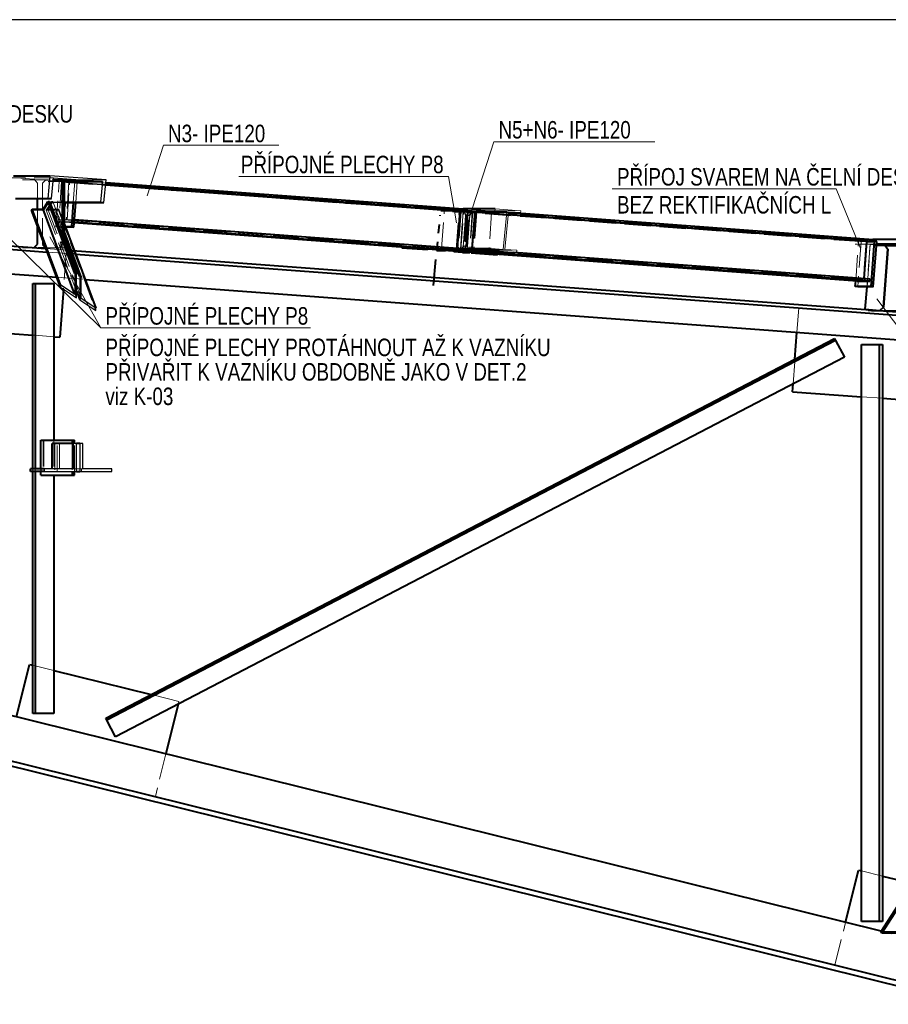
# Model space of a CAD drawing. Header units: metres. Extents: x 217 to 322, y -6 to 53.
# Tile 33 of 39: x 282 to 292, y 0 to 11. Entities that reach past the tile are written whole.
import ezdxf

# ---------------------------------------------------------------- set-up
doc = ezdxf.new("R2010")
doc.units = ezdxf.units.M
doc.linetypes.add('__RA_2', pattern=[0.4, 0.3, -0.1])
doc.linetypes.add('__RA_4', pattern=[0.6, 0.3, -0.1, 0, -0.1, 0, -0.1])
doc.layers.add('POPIS', color=7, linetype='Continuous', lineweight=13)
doc.layers.add('Standard', color=7, linetype='Continuous', lineweight=40)
doc.styles.add('ARIAL', font='ARIAL.TTF')

msp = doc.modelspace()

# ---------------------------------------------------------------- linework, layer by layer
at = {"layer": 'Standard', "color": 204, "linetype": 'Continuous', "lineweight": 13}
for p, q in [((283.752, 9.745), (283.565, 9.167)), ((285.072, 9.745), (283.752, 9.745)), ((287.532, 9.786), (287.246, 8.9)), ((289.372, 9.786), (287.532, 9.786)), ((284.614, 9.389), (287.014, 9.389)), ((287.014, 9.389), (287.104, 8.859)), ((291.446, 9.248), (288.886, 9.248)), ((291.446, 9.248), (291.73, 8.556)), ((283.035, 7.657), (282.452, 8.699)), ((282.007, 8.666), (283.035, 7.657)), ((291.91, 7.989), (292.708, 6.937)), ((285.435, 7.657), (283.035, 7.657))]:
    msp.add_line(p, q, dxfattribs=at)
at = {"layer": 'Standard', "color": 136, "linetype": '__RA_2', "lineweight": 18}
for p, q in [((281.875, 9.374), (282.494, 9.374)), ((282.067, 9.373), (282.274, 9.358)), ((282.273, 9.358), (282.068, 9.374)), ((282.139, 9.352), (282.492, 9.352)), ((282.313, 9.312), (282.273, 9.358)), ((282.408, 9.349), (282.368, 9.312)), ((282.609, 9.332), (282.408, 9.349)), ((282.408, 9.349), (282.408, 9.349)), ((283.098, 9.35), (282.478, 9.35)), ((282.313, 9.135), (282.313, 9.312)), ((282.313, 9.312), (282.313, 9.312)), ((282.368, 9.312), (282.368, 8.605)), ((282.407, 9.348), (282.495, 9.341)), ((282.435, 9.333), (282.622, 9.333)), ((282.522, 8.812), (282.561, 9.33)), ((282.588, 9.327), (282.55, 8.809)), ((282.561, 9.33), (282.739, 9.33)), ((282.561, 9.33), (282.588, 9.327)), ((282.609, 9.332), (282.586, 9.093)), ((282.767, 9.327), (282.588, 9.327)), ((282.606, 9.347), (282.604, 9.322)), ((291.72, 8.643), (282.604, 9.322)), ((282.604, 9.322), (282.672, 9.322)), ((282.752, 9.347), (282.606, 9.347)), ((291.721, 8.668), (282.606, 9.347)), ((282.609, 9.332), (282.609, 9.332)), ((282.672, 9.322), (282.64, 8.894)), ((282.65, 8.894), (282.682, 9.322)), ((291.788, 8.643), (282.672, 9.322)), ((283.092, 9.291), (282.682, 9.322)), ((282.682, 9.322), (282.75, 9.322)), ((282.739, 9.33), (282.721, 9.09)), ((282.767, 9.327), (282.739, 9.33)), ((282.749, 9.09), (282.767, 9.327)), ((282.75, 9.322), (282.752, 9.347)), ((283.092, 9.296), (282.75, 9.322)), ((282.752, 9.347), (283.095, 9.321)), ((282.313, 8.824), (282.313, 9.015)), ((282.448, 9.101), (282.384, 9.005)), ((282.411, 9.094), (282.622, 9.094)), ((282.412, 9.005), (282.475, 9.101)), ((282.489, 9.101), (282.432, 9.015)), ((282.432, 9.015), (282.557, 9.015)), ((282.432, 9.015), (282.813, 7.991)), ((282.453, 9.09), (282.622, 9.09)), ((282.475, 9.101), (282.489, 9.101)), ((282.622, 8.707), (282.475, 9.101)), ((282.489, 9.101), (282.622, 8.744)), ((282.557, 9.015), (282.551, 9.005)), ((282.557, 9.015), (282.622, 8.84)), ((282.622, 9.042), (282.574, 8.553)), ((282.586, 9.094), (282.586, 9.094)), ((282.586, 9.093), (282.622, 9.09)), ((282.627, 9.089), (282.627, 9.089)), ((286.999, 9.019), (286.926, 9.019)), ((286.997, 8.993), (286.999, 9.019)), ((286.999, 9.019), (287.293, 8.997)), ((287.181, 9.017), (287.794, 8.972)), ((287.182, 9.019), (287.475, 8.997)), ((282.384, 9.005), (282.245, 9.005)), ((282.758, 8.001), (282.384, 9.005)), ((282.412, 9.005), (282.758, 8.076)), ((282.551, 9.005), (282.412, 9.005)), ((282.546, 9.005), (282.552, 9.008)), ((282.552, 9.001), (282.546, 9.005)), ((282.551, 9.005), (282.979, 7.855)), ((282.552, 9.008), (282.552, 9.001)), ((286.924, 8.993), (286.997, 8.993)), ((286.932, 8.564), (286.965, 9.002)), ((286.965, 9.002), (287.324, 8.976)), ((287.324, 8.974), (286.965, 9.001)), ((287.134, 8.983), (286.997, 8.993)), ((287.06, 8.983), (287.134, 8.983)), ((287.081, 8.982), (287.154, 8.982)), ((287.102, 8.555), (287.134, 8.983)), ((287.153, 8.984), (287.121, 8.556)), ((287.154, 8.982), (287.122, 8.554)), ((287.158, 8.984), (287.126, 8.556)), ((287.147, 9), (287.506, 8.973)), ((287.147, 9), (287.147, 9)), ((287.697, 8.954), (287.147, 8.995)), ((287.697, 8.949), (287.147, 8.989)), ((287.18, 8.981), (287.149, 8.553)), ((287.149, 8.553), (287.18, 8.981)), ((287.149, 8.553), (287.18, 8.981)), ((287.18, 8.981), (287.153, 8.984)), ((287.153, 8.984), (287.192, 8.984)), ((287.291, 8.972), (287.154, 8.982)), ((287.154, 8.553), (287.186, 8.981)), ((287.186, 8.981), (287.158, 8.984)), ((287.158, 8.984), (287.197, 8.984)), ((287.18, 8.999), (287.386, 8.983)), ((287.22, 8.981), (287.18, 8.981)), ((287.182, 8.585), (287.21, 8.954)), ((287.209, 8.944), (287.183, 8.596)), ((287.225, 8.981), (287.186, 8.981)), ((287.214, 8.944), (287.188, 8.596)), ((287.209, 8.944), (287.192, 8.984)), ((287.192, 8.984), (287.22, 8.981)), ((287.197, 8.984), (287.225, 8.981)), ((287.214, 8.944), (287.197, 8.984)), ((287.223, 8.944), (287.197, 8.596)), ((287.228, 8.944), (287.202, 8.596)), ((287.23, 8.942), (287.204, 8.594)), ((287.237, 8.941), (287.209, 8.944)), ((287.234, 8.943), (287.209, 8.595)), ((287.21, 8.954), (287.23, 8.942)), ((287.211, 8.593), (287.237, 8.941)), ((287.242, 8.941), (287.214, 8.944)), ((287.216, 8.593), (287.242, 8.941)), ((287.217, 8.972), (287.291, 8.972)), ((287.22, 8.997), (287.293, 8.997)), ((287.22, 8.981), (287.237, 8.941)), ((287.223, 8.944), (287.246, 8.984)), ((287.25, 8.941), (287.223, 8.944)), ((287.225, 8.981), (287.242, 8.941)), ((287.225, 8.593), (287.25, 8.941)), ((287.228, 8.944), (287.251, 8.984)), ((287.256, 8.941), (287.228, 8.944)), ((287.229, 8.582), (287.256, 8.952)), ((287.23, 8.593), (287.256, 8.941)), ((287.23, 8.593), (287.256, 8.941)), ((287.255, 8.941), (287.23, 8.593)), ((287.256, 8.952), (287.234, 8.943)), ((287.246, 8.984), (287.273, 8.981)), ((287.285, 8.984), (287.246, 8.984)), ((287.273, 8.981), (287.25, 8.941)), ((287.251, 8.984), (287.278, 8.981)), ((287.29, 8.984), (287.251, 8.984)), ((287.285, 8.984), (287.253, 8.556)), ((287.256, 8.941), (287.255, 8.941)), ((287.278, 8.981), (287.256, 8.941)), ((287.29, 8.984), (287.258, 8.556)), ((287.273, 8.981), (287.313, 8.981)), ((287.278, 8.981), (287.318, 8.981)), ((287.281, 8.553), (287.313, 8.981)), ((287.313, 8.981), (287.285, 8.984)), ((287.286, 8.553), (287.318, 8.981)), ((287.318, 8.981), (287.29, 8.984)), ((287.293, 8.997), (287.291, 8.972)), ((287.324, 8.976), (287.291, 8.537)), ((287.337, 8.982), (287.305, 8.554)), ((287.337, 8.982), (287.305, 8.554)), ((287.337, 8.982), (287.7, 8.982)), ((287.473, 8.972), (287.337, 8.982)), ((287.386, 8.983), (287.506, 8.974)), ((287.475, 8.997), (287.473, 8.972)), ((287.473, 8.972), (287.699, 8.972)), ((287.506, 8.974), (287.474, 8.536)), ((287.475, 8.997), (287.839, 8.997)), ((282.55, 8.809), (282.522, 8.812)), ((282.633, 8.812), (282.522, 8.812)), ((282.634, 8.809), (282.55, 8.809)), ((282.572, 8.894), (282.57, 8.869)), ((282.732, 8.857), (282.57, 8.869)), ((282.57, 8.869), (282.717, 8.869)), ((282.64, 8.894), (282.572, 8.894)), ((291.688, 8.215), (282.572, 8.894)), ((291.756, 8.215), (282.64, 8.894)), ((282.707, 8.894), (282.65, 8.894)), ((291.766, 8.215), (282.65, 8.894)), ((282.718, 8.894), (282.707, 8.894)), ((282.717, 8.869), (282.718, 8.894)), ((282.733, 8.867), (282.717, 8.869)), ((282.735, 8.892), (282.718, 8.894)), ((282.594, 8.707), (282.594, 8.572)), ((282.139, 8.572), (282.319, 8.572)), ((282.308, 8.572), (282.308, 8.573)), ((282.313, 8.615), (282.313, 8.615)), ((282.313, 8.615), (282.313, 8.615)), ((282.368, 8.605), (282.401, 8.572)), ((282.406, 8.572), (282.594, 8.572)), ((282.409, 8.565), (282.712, 8.543)), ((282.594, 8.572), (282.622, 8.572)), ((282.622, 8.572), (282.622, 8.632)), ((286.881, 8.565), (286.965, 8.565)), ((287.291, 8.537), (286.932, 8.564)), ((286.932, 8.563), (286.932, 8.564)), ((287.291, 8.536), (286.932, 8.563)), ((286.963, 8.542), (286.965, 8.565)), ((286.965, 8.565), (287.102, 8.555)), ((287.761, 8.518), (287.115, 8.566)), ((287.115, 8.561), (287.115, 8.561)), ((287.115, 8.561), (287.115, 8.561)), ((287.474, 8.536), (287.147, 8.56)), ((287.148, 8.565), (287.285, 8.555)), ((287.16, 8.556), (287.183, 8.596)), ((287.165, 8.556), (287.188, 8.596)), ((287.204, 8.594), (287.182, 8.585)), ((287.183, 8.596), (287.211, 8.593)), ((287.188, 8.596), (287.216, 8.593)), ((287.211, 8.593), (287.188, 8.553)), ((287.216, 8.593), (287.193, 8.553)), ((287.214, 8.556), (287.197, 8.596)), ((287.197, 8.596), (287.225, 8.593)), ((287.219, 8.556), (287.202, 8.596)), ((287.202, 8.596), (287.23, 8.593)), ((287.209, 8.595), (287.229, 8.582)), ((287.225, 8.593), (287.241, 8.553)), ((287.23, 8.593), (287.247, 8.553)), ((287.23, 8.593), (287.23, 8.593)), ((287.285, 8.555), (287.285, 8.565)), ((287.285, 8.555), (287.285, 8.565)), ((291.908, 8.613), (291.662, 8.613)), ((291.867, 8.666), (291.667, 8.666)), ((291.67, 8.191), (291.704, 8.649)), ((291.731, 8.646), (291.693, 8.128)), ((291.704, 8.649), (291.731, 8.646)), ((291.704, 8.649), (291.796, 8.649)), ((291.721, 8.668), (291.72, 8.643)), ((291.72, 8.643), (291.788, 8.643)), ((291.868, 8.668), (291.721, 8.668)), ((291.91, 8.646), (291.731, 8.646)), ((291.788, 8.643), (291.756, 8.215)), ((291.836, 8.612), (291.78, 7.867)), ((291.796, 8.649), (291.866, 8.649)), ((291.8, 8.128), (291.836, 8.613)), ((291.907, 8.608), (291.836, 8.613)), ((291.836, 8.613), (291.836, 8.612)), ((291.836, 8.612), (292.002, 8.6)), ((292.005, 8.597), (291.885, 8.597)), ((292.544, 8.594), (291.925, 8.594)), ((292.002, 8.6), (292.002, 8.601)), ((292.039, 8.557), (292.002, 8.6)), ((282.424, 8.524), (282.749, 8.5)), ((282.64, 8.508), (282.609, 8.099)), ((282.735, 8.501), (282.667, 8.546)), ((282.733, 8.541), (282.74, 8.525)), ((282.74, 8.525), (282.74, 8.501)), ((287.018, 8.555), (287.102, 8.555)), ((287.038, 8.554), (287.122, 8.554)), ((287.16, 8.556), (287.121, 8.556)), ((287.121, 8.556), (287.149, 8.553)), ((287.122, 8.554), (287.259, 8.544)), ((287.165, 8.556), (287.126, 8.556)), ((287.126, 8.556), (287.154, 8.553)), ((287.474, 8.535), (287.147, 8.559)), ((287.149, 8.553), (287.188, 8.553)), ((287.154, 8.553), (287.193, 8.553)), ((287.188, 8.553), (287.16, 8.556)), ((287.193, 8.553), (287.165, 8.556)), ((287.175, 8.544), (287.259, 8.544)), ((287.241, 8.553), (287.214, 8.556)), ((287.214, 8.556), (287.253, 8.556)), ((287.247, 8.553), (287.219, 8.556)), ((287.219, 8.556), (287.258, 8.556)), ((287.281, 8.553), (287.241, 8.553)), ((287.286, 8.553), (287.247, 8.553)), ((287.253, 8.556), (287.281, 8.553)), ((287.259, 8.544), (287.257, 8.52)), ((287.258, 8.556), (287.286, 8.553)), ((287.285, 8.555), (287.637, 8.555)), ((287.291, 8.537), (287.291, 8.536)), ((287.305, 8.554), (287.658, 8.554)), ((287.305, 8.554), (287.442, 8.544)), ((287.442, 8.544), (287.44, 8.518)), ((287.442, 8.544), (287.441, 8.538)), ((287.442, 8.544), (287.794, 8.544)), ((287.474, 8.536), (287.474, 8.535)), ((282.532, 8.235), (282.856, 8.211)), ((282.284, 8.166), (282.284, 8.166)), ((282.5, 8.166), (282.5, 8.166)), ((291.688, 8.215), (291.686, 8.19)), ((291.756, 8.215), (291.688, 8.215)), ((291.766, 8.215), (291.766, 8.22)), ((291.834, 8.215), (291.766, 8.215)), ((290.997, 7.605), (291.018, 7.885)), ((291.78, 7.867), (291.78, 7.868)), ((291.946, 7.855), (291.78, 7.867)), ((291.812, 7.852), (291.994, 7.852)), ((292.034, 7.849), (291.851, 7.849)), ((291.946, 7.855), (291.947, 7.856)), ((291.946, 7.856), (291.946, 7.855)), ((291.982, 7.852), (291.982, 7.853)), ((292.021, 7.849), (291.982, 7.852)), ((292.021, 7.85), (292.021, 7.849)), ((282.26, 7.574), (282.284, 7.572)), ((282.284, 7.572), (282.5, 7.556)), ((291.44, 7.514), (291.44, 7.514)), ((291.44, 7.514), (291.44, 7.514)), ((291.975, 7.466), (291.975, 7.466)), ((291.54, 7.322), (291.54, 7.322)), ((290.953, 7.017), (290.972, 7.27)), ((290.972, 7.27), (290.974, 7.298)), ((291.735, 6.869), (291.975, 6.851)), ((282.353, 5.973), (282.353, 6.373)), ((282.378, 6.373), (282.378, 5.973)), ((282.386, 6.373), (282.386, 5.973)), ((282.5, 6.373), (282.5, 5.973)), ((282.509, 6.333), (282.509, 6.013)), ((282.537, 6.013), (282.537, 6.333)), ((282.565, 6.333), (282.565, 6.045)), ((282.708, 6.333), (282.708, 6.013)), ((282.735, 6.013), (282.735, 6.333)), ((282.26, 6.013), (282.26, 6.045)), ((282.284, 6.045), (282.284, 6.013)), ((282.35, 6.013), (282.35, 6.045)), ((282.721, 6.045), (282.832, 6.045)), ((282.815, 6.045), (282.815, 6.013)), ((282.26, 3.797), (282.284, 3.791)), ((282.284, 3.791), (282.5, 3.738)), ((283.611, 3.462), (283.646, 3.454)), ((283.646, 3.454), (283.929, 3.383)), ((283.929, 3.383), (283.922, 3.354)), ((282.284, 3.246), (282.284, 3.246)), ((282.5, 3.246), (282.5, 3.246)), ((283.104, 3.171), (283.104, 3.171)), ((283.204, 2.979), (283.204, 2.979)), ((281.951, 2.72), (283.66, 2.296)), ((283.781, 2.785), (283.66, 2.296)), ((291.735, 1.447), (291.975, 1.387)), ((291.433, 0.368), (291.554, 0.856)), ((291.975, 0.866), (291.975, 0.866)), ((291.962, 0.752), (292.17, 0.752)), ((292.469, 0.629), (291.963, 0.755)), ((291.433, 0.368), (293.141, -0.056))]:
    msp.add_line(p, q, dxfattribs=at)
at = {"layer": 'Standard', "color": 1, "linetype": 'Continuous', "lineweight": 40}
for p, q in [((282.036, 9.397), (282.455, 9.397)), ((282.492, 9.352), (282.594, 9.352)), ((282.594, 9.352), (282.594, 8.707)), ((282.594, 9.352), (282.622, 9.352)), ((282.622, 8.632), (282.622, 9.352)), ((273.15, 9.254), (282.409, 8.565)), ((282.622, 9.333), (283.054, 9.333)), ((287.147, 8.995), (283.092, 9.296)), ((287.147, 8.989), (283.092, 9.291)), ((283.095, 9.321), (287.181, 9.017)), ((273.171, 9.213), (282.424, 8.524)), ((282.06, 9.135), (282.471, 9.135)), ((282.061, 9.138), (282.429, 9.138)), ((282.313, 9.015), (282.313, 9.135)), ((282.245, 9.005), (282.251, 9.015)), ((282.574, 8.149), (282.251, 9.015)), ((282.251, 9.015), (282.377, 9.015)), ((282.377, 9.015), (282.434, 9.101)), ((282.739, 8.04), (282.377, 9.015)), ((282.739, 8.28), (282.434, 9.101)), ((282.434, 9.101), (282.448, 9.101)), ((282.448, 9.101), (282.758, 8.268)), ((282.622, 9.094), (283.031, 9.094)), ((282.622, 9.09), (282.627, 9.089)), ((282.622, 9.09), (282.721, 9.09)), ((282.627, 9.089), (282.622, 9.042)), ((282.721, 9.09), (282.701, 8.812)), ((282.721, 9.09), (283.072, 9.09)), ((282.728, 8.809), (282.749, 9.09)), ((287.18, 8.999), (287.182, 9.019)), ((287.545, 9.019), (287.182, 9.019)), ((273.302, 8.922), (282.532, 8.235)), ((282.574, 8.123), (282.245, 9.005)), ((287.115, 8.563), (287.147, 9.001)), ((287.147, 9.001), (287.18, 8.999)), ((287.18, 8.993), (287.18, 8.999)), ((287.18, 8.993), (287.543, 8.993)), ((287.316, 8.983), (287.18, 8.993)), ((287.285, 8.565), (287.316, 8.983)), ((287.285, 8.565), (287.316, 8.983)), ((287.316, 8.983), (287.68, 8.983)), ((291.866, 8.643), (287.697, 8.954)), ((291.798, 8.643), (287.697, 8.949)), ((287.699, 8.972), (287.837, 8.972)), ((287.794, 8.972), (291.868, 8.668)), ((282.313, 8.615), (282.313, 8.824)), ((282.622, 8.84), (282.733, 8.541)), ((282.701, 8.812), (282.633, 8.812)), ((282.728, 8.809), (282.634, 8.809)), ((282.701, 8.812), (282.728, 8.809)), ((291.686, 8.19), (282.732, 8.857)), ((291.832, 8.19), (282.733, 8.867)), ((287.115, 8.566), (282.735, 8.892)), ((282.622, 8.744), (282.813, 8.231)), ((282.795, 8.243), (282.622, 8.707)), ((282.273, 8.575), (282.313, 8.615)), ((282.319, 8.572), (282.406, 8.572)), ((282.401, 8.572), (282.408, 8.565)), ((287.147, 8.56), (287.115, 8.563)), ((287.115, 8.561), (287.115, 8.563)), ((287.147, 8.559), (287.115, 8.561)), ((287.146, 8.54), (287.147, 8.56)), ((287.147, 8.56), (287.148, 8.565)), ((287.147, 8.56), (287.148, 8.565)), ((287.148, 8.565), (287.501, 8.565)), ((291.766, 8.22), (291.798, 8.643)), ((291.798, 8.643), (291.866, 8.643)), ((291.882, 8.649), (291.844, 8.13)), ((291.866, 8.649), (291.868, 8.668)), ((291.866, 8.643), (291.866, 8.649)), ((291.866, 8.649), (291.882, 8.649)), ((292.286, 8.666), (291.867, 8.666)), ((291.871, 8.128), (291.91, 8.646)), ((291.91, 8.646), (291.882, 8.649)), ((292.002, 8.601), (291.907, 8.608)), ((292.281, 8.613), (291.908, 8.613)), ((292.002, 8.601), (292.039, 8.558)), ((292.505, 8.597), (292.005, 8.597)), ((282.712, 8.543), (292.296, 7.83)), ((282.712, 8.543), (282.74, 8.525)), ((282.74, 8.525), (282.979, 7.881)), ((282.749, 8.5), (292.293, 7.79)), ((286.879, 8.54), (286.963, 8.54)), ((286.963, 8.54), (286.963, 8.542)), ((287.257, 8.518), (286.963, 8.54)), ((287.146, 8.54), (287.498, 8.54)), ((287.44, 8.518), (287.146, 8.54)), ((287.173, 8.518), (287.257, 8.518)), ((287.257, 8.52), (287.257, 8.518)), ((287.44, 8.518), (287.792, 8.518)), ((291.834, 8.215), (287.761, 8.518)), ((291.989, 7.893), (292.039, 8.558)), ((292.039, 8.557), (291.989, 7.892)), ((292.039, 8.558), (292.039, 8.557)), ((282.26, 6.045), (282.26, 8.166)), ((282.26, 8.166), (282.284, 8.166)), ((282.284, 8.166), (282.5, 8.166)), ((282.284, 8.166), (282.284, 6.045)), ((282.5, 8.166), (282.5, 6.373)), ((282.856, 8.211), (293.706, 7.404)), ((291.665, 8.13), (291.67, 8.191)), ((291.693, 8.128), (291.665, 8.13)), ((291.844, 8.13), (291.665, 8.13)), ((291.686, 8.19), (291.832, 8.19)), ((291.871, 8.128), (291.693, 8.128)), ((291.78, 7.869), (291.8, 8.128)), ((291.832, 8.19), (291.834, 8.215)), ((291.844, 8.13), (291.871, 8.128)), ((282.609, 8.099), (282.568, 7.551)), ((282.758, 8.076), (282.795, 7.977)), ((291.989, 7.893), (291.946, 7.856)), ((291.947, 7.856), (291.989, 7.892)), ((291.989, 7.892), (291.989, 7.893)), ((291.963, 0.755), (263.482, 7.82)), ((291.78, 7.868), (291.78, 7.869)), ((291.78, 7.869), (291.946, 7.856)), ((291.946, 7.856), (291.946, 7.856)), ((291.994, 7.852), (292.298, 7.852)), ((292.298, 7.849), (292.034, 7.849)), ((280.973, 7.669), (282.26, 7.574)), ((282.5, 7.556), (282.568, 7.551)), ((290.974, 7.298), (290.997, 7.605)), ((262.818, 7.466), (293.137, -0.056)), ((283.093, 3.192), (291.429, 7.535)), ((291.44, 7.514), (283.104, 3.171)), ((291.429, 7.535), (291.44, 7.514)), ((291.44, 7.514), (291.54, 7.322)), ((291.735, 0.866), (291.735, 7.466)), ((291.735, 7.466), (291.943, 7.466)), ((291.943, 0.866), (291.943, 7.466)), ((291.943, 7.466), (291.975, 7.466)), ((291.975, 7.466), (291.975, 0.866)), ((262.818, 7.408), (292.904, -0.056)), ((291.54, 7.322), (283.204, 2.979)), ((290.947, 6.927), (290.953, 7.017)), ((290.947, 6.927), (291.735, 6.869)), ((291.975, 6.851), (292.343, 6.823)), ((282.35, 6.373), (282.708, 6.373)), ((282.35, 6.045), (282.35, 6.373)), ((282.481, 6.045), (282.481, 6.333)), ((282.721, 6.333), (282.481, 6.333)), ((282.708, 6.373), (282.735, 6.373)), ((282.708, 6.373), (282.708, 6.333)), ((282.735, 6.333), (282.735, 6.373)), ((282.795, 6.333), (282.758, 6.333)), ((282.231, 6.013), (282.231, 6.045)), ((282.389, 6.045), (282.231, 6.045)), ((282.389, 6.013), (282.231, 6.013)), ((282.26, 3.246), (282.26, 6.013)), ((282.284, 6.013), (282.284, 3.246)), ((282.35, 5.973), (282.35, 6.013)), ((282.35, 5.973), (282.708, 5.973)), ((282.5, 5.973), (282.5, 3.246)), ((282.708, 6.013), (282.708, 5.973)), ((282.708, 5.973), (282.735, 5.973)), ((282.735, 5.973), (282.735, 6.013)), ((282.758, 6.013), (282.795, 6.013)), ((282.072, 3.208), (282.221, 3.807)), ((282.221, 3.807), (282.26, 3.797)), ((282.5, 3.738), (283.611, 3.462)), ((283.922, 3.354), (283.781, 2.785)), ((282.284, 3.246), (282.26, 3.246)), ((282.5, 3.246), (282.284, 3.246)), ((283.104, 3.171), (283.093, 3.192)), ((283.204, 2.979), (283.104, 3.171)), ((291.554, 0.856), (291.702, 1.455)), ((291.702, 1.455), (291.735, 1.447)), ((291.975, 1.387), (292.325, 1.301)), ((291.962, 0.752), (292.156, 1.052)), ((291.969, 0.733), (292.156, 1.022)), ((291.943, 0.866), (291.735, 0.866)), ((291.975, 0.866), (291.943, 0.866)), ((291.969, 0.733), (291.962, 0.752)), ((292.156, 0.733), (291.969, 0.733))]:
    msp.add_line(p, q, dxfattribs=at)
at = {"layer": 'Standard', "color": 2, "linetype": 'Continuous', "lineweight": 25}
for p, q in [((282.455, 9.397), (282.429, 9.138)), ((283.098, 9.35), (282.455, 9.397)), ((282.471, 9.135), (282.494, 9.374)), ((282.494, 9.374), (283.054, 9.333)), ((283.072, 9.09), (283.098, 9.35)), ((283.054, 9.333), (283.031, 9.094)), ((282.429, 9.138), (282.471, 9.135)), ((283.031, 9.094), (283.072, 9.09)), ((282.739, 8.28), (282.739, 8.04)), ((282.758, 8.268), (282.739, 8.28)), ((282.758, 8.001), (282.758, 8.268)), ((282.813, 8.231), (282.795, 8.243)), ((282.795, 8.243), (282.795, 7.977)), ((282.813, 7.991), (282.813, 8.231)), ((282.739, 8.04), (282.574, 8.149)), ((282.574, 8.149), (282.574, 8.123)), ((282.574, 8.123), (282.758, 8.001)), ((282.795, 7.977), (282.979, 7.855)), ((282.979, 7.881), (282.813, 7.991)), ((282.979, 7.855), (282.979, 7.881)), ((282.721, 6.333), (282.721, 6.045)), ((282.758, 6.333), (282.721, 6.333)), ((282.758, 6.013), (282.758, 6.333)), ((282.832, 6.333), (282.795, 6.333)), ((282.795, 6.333), (282.795, 6.013)), ((282.832, 6.045), (282.832, 6.333)), ((282.721, 6.045), (282.389, 6.045)), ((282.389, 6.045), (282.389, 6.013)), ((282.389, 6.013), (282.758, 6.013)), ((282.795, 6.013), (283.163, 6.013)), ((283.163, 6.045), (282.832, 6.045)), ((283.163, 6.013), (283.163, 6.045))]:
    msp.add_line(p, q, dxfattribs=at)
at = {"layer": 'Standard', "color": 136, "linetype": 'Continuous', "lineweight": 18}
for p, q in [((287.545, 9.019), (287.543, 8.993)), ((287.839, 8.997), (287.545, 9.019)), ((287.543, 8.993), (287.68, 8.983)), ((287.68, 8.983), (287.637, 8.555)), ((287.658, 8.554), (287.7, 8.982)), ((287.7, 8.982), (287.837, 8.972)), ((287.837, 8.972), (287.839, 8.997)), ((287.501, 8.565), (287.498, 8.54)), ((287.637, 8.555), (287.501, 8.565)), ((287.498, 8.54), (287.792, 8.518)), ((287.794, 8.544), (287.658, 8.554)), ((287.792, 8.518), (287.794, 8.544))]:
    msp.add_line(p, q, dxfattribs=at)
at = {"layer": 'Standard', "color": 1, "linetype": '__RA_4', "lineweight": 40}
for p, q in [((286.84, 8.142), (286.919, 8.946)), ((287.572, 8.489), (286.48, 8.57))]:
    msp.add_line(p, q, dxfattribs=at)
at = {"layer": 'Standard', "color": 7, "linetype": 'Continuous', "lineweight": 25}
msp.add_lwpolyline([(260.61, -0.456), (294.106, -0.456), (294.106, 11.182), (260.61, 11.182), (260.61, -0.456)], dxfattribs=at)

# ---------------------------------------------------------------- texts
at = {"layer": 'POPIS', "color": 204, "linetype": 'Continuous', "lineweight": 13, "char_height": 0.2, "width": 0.07692, "attachment_point": 7, "style": 'ARIAL'}
for s, insert in [('\\W0.77;PŘÍPOJ\\~SVAREM\\~NA\\~ČELNÍ\\~DESKU', (279.121, 10.002)), ('\\W0.77;N3-\\~IPE120', (283.805, 9.778)), ('\\W0.77;N5+N6-\\~IPE120', (287.585, 9.82)), ('\\W0.77;PŘÍPOJNÉ\\~PLECHY\\~P8', (284.638, 9.423)), ('\\W0.77;PŘÍPOJ\\~SVAREM\\~NA\\~ČELNÍ\\~DESKU', (288.94, 9.282)), ('\\W0.77;BEZ\\~REKTIFIKAČNÍCH\\~L', (288.94, 8.962)), ('\\W0.77;PŘÍPOJNÉ\\~PLECHY\\~P8', (283.089, 7.691)), ('\\W0.77;PŘÍPOJNÉ\\~PLECHY\\~PROTÁHNOUT\\~AŽ\\~K\\~VAZNÍKU', (283.089, 7.331)), ('\\W0.77;PŘIVAŘIT\\~K\\~VAZNÍKU\\~OBDOBNĚ\\~JAKO\\~V\\~DET.2', (283.089, 7.051)), ('\\W0.77;viz\\~K-03', (283.089, 6.771))]:
    msp.add_mtext(s, dxfattribs=dict(at, insert=insert))

doc.saveas('drawing.dxf')
